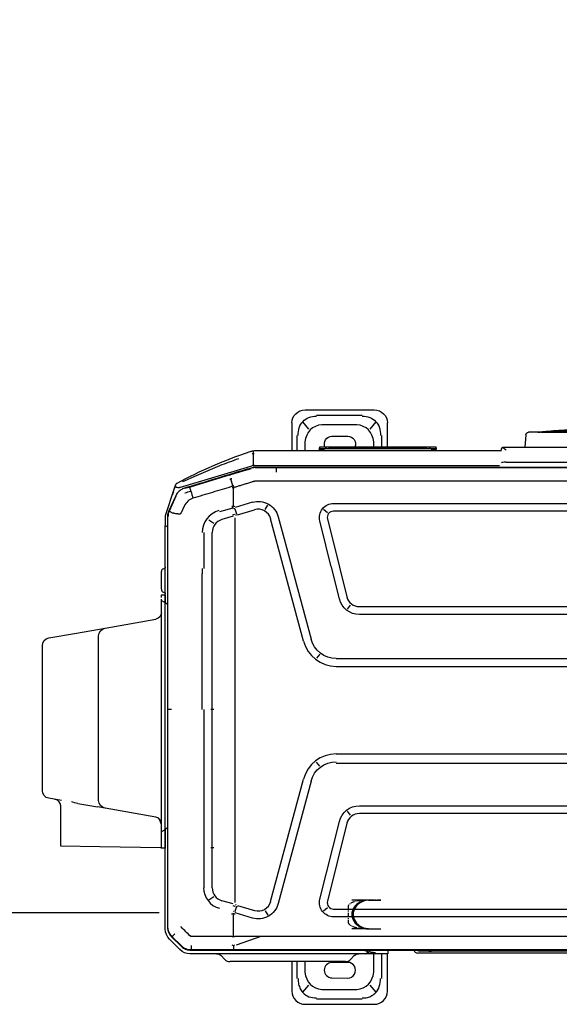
# Model space of a CAD drawing. Header units: millimetres. Extents: x 922208 to 1069538, y -182208 to -99877.
# Tile 168 of 256: x 985261 to 985674, y -160345 to -159592. Entities that reach past the tile are written whole.
import ezdxf

# ---------------------------------------------------------------- set-up
doc = ezdxf.new("R2010")
doc.units = ezdxf.units.MM
doc.header["$MEASUREMENT"] = 0
doc.linetypes.add('CENTER', pattern=[0.508, 0.3175, -0.0635, 0.0635, -0.0635])
doc.layers.add('IS_KLIM_FREON', color=6, linetype='GAS_LINE', lineweight=35)
doc.layers.add('IS_KLIM_urządzenia', color=3, linetype='Continuous')
doc.layers.add('Nowe_Adnotacja - Teksty_Nr_pióra__86', color=7, linetype='Continuous', lineweight=20, true_color=0x5555ff)
doc.styles.add('STYL_AUTOMATYCZNY_4', font='times.ttf')
doc.linetypes.add('GAS_LINE', pattern='A,12.7,-5.08,["GAS",Standard,S=2.54,R=0,X=-2.54,Y=-1.27],-6.35', length=24.13)

# ---------------------------------------------------------------- blocks, each defined once
blk = doc.blocks.new('G$CE471A013')
at = {"linetype": 'Continuous'}
for p, q in [((14.865, 41.216), (9.565, 41.216)), ((10.489, 40.816), (13.993, 40.816)), ((8.565, 40.216), (8.565, 37.347)), ((9.43, 40.295), (9.874, 39.746)), ((13.583, 40.077), (10.899, 40.077)), ((14.608, 39.746), (15.052, 40.295)), ((15.865, 37.947), (15.865, 40.216)), ((9.009, 37.347), (9.009, 39.241)), ((12.803, 39.198), (11.603, 39.206)), ((15.473, 39.241), (15.473, 37.947)), ((9.606, 38.769), (9.606, 37.347)), ((14.876, 37.947), (14.876, 38.769)), ((11.386, 37.783), (11.097, 37.494)), ((11.603, 38.006), (12.803, 38.013)), ((11.782, 37.947), (13.342, 37.947)), ((13.342, 37.947), (19.042, 37.947)), ((19.042, 37.947), (20.602, 37.947)), ((21.287, 37.494), (20.998, 37.783)), ((23.598, 37.069), (-66.48, 37.069)), ((-63.256, 37.301), (6.245, 37.301)), ((-62.823, 37.151), (6.095, 37.151)), ((20.329, 37.029), (-21.491, 37.029)), ((8.525, 37.347), (9.465, 37.347)), ((8.525, 37.243), (8.525, 37.347)), ((8.525, 37.069), (8.525, 37.243)), ((9.465, 37.347), (10.165, 37.347)), ((9.965, 37.069), (9.965, 37.147)), ((10.165, 37.347), (10.236, 37.347)), ((10.236, 37.347), (23.677, 37.347)), ((23.553, 37.034), (20.329, 37.029)), ((23.592, 37.035), (23.552, 37.034)), ((24.011, 36.986), (23.999, 36.958)), ((24.441, 37.031), (25.239, 36.233)), ((18.258, 36.025), (20.129, 36.699)), ((25.023, 36.045), (24.349, 36.718)), ((25.071, 36.043), (24.361, 36.753)), ((9.915, 35.441), (9.065, 35.441)), ((9.915, 35.441), (9.065, 35.441)), ((9.915, 35.441), (9.065, 35.441)), ((10.015, 35.441), (9.165, 35.441)), ((10.015, 35.441), (9.165, 35.441)), ((10.015, 35.441), (9.165, 35.441)), ((10.015, 35.441), (9.165, 35.441)), ((10.015, 35.441), (9.165, 35.441)), ((10.015, 35.441), (9.165, 35.441)), ((10.015, 35.441), (9.165, 35.441)), ((10.015, 35.441), (9.165, 35.441)), ((10.015, 35.441), (9.165, 35.441)), ((10.015, 35.441), (9.165, 35.441)), ((10.015, 35.441), (9.165, 35.441)), ((10.015, 35.441), (9.165, 35.441)), ((10.015, 35.441), (9.165, 35.441)), ((10.015, 35.441), (9.165, 35.441)), ((10.015, 35.441), (9.165, 35.441)), ((10.015, 35.441), (9.165, 35.441)), ((10.015, 35.441), (9.165, 35.441)), ((10.015, 35.441), (9.165, 35.441)), ((10.015, 35.441), (9.165, 35.441)), ((10.015, 35.441), (9.165, 35.441)), ((10.015, 35.441), (9.165, 35.441)), ((10.015, 35.441), (11.285, 35.441)), ((10.015, 35.441), (11.285, 35.441)), ((10.015, 35.441), (11.285, 35.441)), ((10.015, 35.441), (11.285, 35.441)), ((10.015, 35.441), (11.285, 35.441)), ((10.015, 35.441), (11.285, 35.441)), ((10.015, 35.441), (11.285, 35.441)), ((10.015, 35.441), (11.285, 35.441)), ((10.015, 35.441), (11.285, 35.441)), ((10.015, 35.441), (11.285, 35.441)), ((20.348, 36.02), (20.348, 34.339)), ((25.023, 36.045), (25.043, 36.025)), ((25.304, 35.693), (25.278, 35.682)), ((25.555, 35.469), (25.555, 27.827)), ((25.355, 35.268), (25.355, 18.659)), ((25.387, 3.917), (25.387, 35.28)), ((-55.564, 34.525), (12.681, 34.525)), ((12.681, 33.925), (-55.564, 33.925)), ((13.463, 34.056), (13.147, 33.809)), ((17.908, 34.052), (17.713, 34.401)), ((20.03, 33.65), (18.72, 34.039)), ((18.891, 34.614), (20.219, 34.22)), ((20.116, 33.739), (20.246, 34.12)), ((20.343, 34.089), (20.3, 34.102)), ((9.915, 33.241), (9.065, 33.241)), ((9.915, 33.241), (9.065, 33.241)), ((9.915, 33.241), (9.065, 33.241)), ((10.015, 33.241), (9.165, 33.241)), ((10.015, 33.241), (9.165, 33.241)), ((10.015, 33.241), (9.165, 33.241)), ((10.015, 33.241), (9.165, 33.241)), ((10.015, 33.241), (9.165, 33.241)), ((10.015, 33.241), (9.165, 33.241)), ((10.015, 33.241), (9.165, 33.241)), ((10.015, 33.241), (9.165, 33.241)), ((10.015, 33.241), (9.165, 33.241)), ((10.015, 33.241), (9.165, 33.241)), ((10.015, 33.241), (9.165, 33.241)), ((10.015, 33.241), (9.165, 33.241)), ((10.015, 33.241), (9.165, 33.241)), ((10.015, 33.241), (9.165, 33.241)), ((10.015, 33.241), (9.165, 33.241)), ((10.015, 33.241), (9.165, 33.241)), ((10.015, 33.241), (9.165, 33.241)), ((10.015, 33.241), (9.165, 33.241)), ((10.015, 33.241), (9.165, 33.241)), ((10.015, 33.241), (9.165, 33.241)), ((10.015, 33.241), (9.165, 33.241)), ((10.015, 33.241), (11.285, 33.241)), ((10.015, 33.241), (11.285, 33.241)), ((10.015, 33.241), (11.285, 33.241)), ((10.015, 33.241), (11.285, 33.241)), ((10.015, 33.241), (11.285, 33.241)), ((10.015, 33.241), (11.285, 33.241)), ((10.015, 33.241), (11.285, 33.241)), ((10.015, 33.241), (11.285, 33.241)), ((10.015, 33.241), (11.285, 33.241)), ((10.015, 33.241), (11.285, 33.241)), ((11.659, 27.368), (13.147, 33.329)), ((13.729, 33.184), (12.241, 27.223)), ((14.405, 24.142), (16.915, 33.508)), ((17.495, 33.353), (14.985, 23.986)), ((20.13, 33.616), (20.19, 33.593)), ((20.228, 29.549), (20.228, 33.418)), ((20.36, 33.54), (21.229, 33.292)), ((21.835, 32.988), (22.215, 33.248)), ((21.97, 32.296), (21.97, 29.549)), ((22.62, 29.549), (22.62, 32.296)), ((20.228, 7.87), (20.228, 29.549)), ((21.97, 29.549), (21.97, 29.212)), ((22.62, 29.212), (22.62, 29.549)), ((22.067, 29.212), (21.834, 29.212)), ((21.97, 29.212), (21.97, 18.659)), ((22.62, 18.659), (22.62, 29.212)), ((25.556, 29.072), (25.555, 29.072)), ((25.556, 29.262), (25.856, 29.257)), ((25.556, 28.762), (25.556, 29.262)), ((25.556, 27.945), (25.556, 28.762)), ((25.856, 29.257), (25.856, 28.757)), ((25.856, 29.257), (25.906, 29.256)), ((25.856, 28.757), (25.856, 28.17)), ((25.906, 29.256), (30.556, 29.175)), ((30.556, 29.175), (33.556, 29.122)), ((33.556, 29.122), (33.556, 26.034)), ((25.556, 28.572), (25.555, 28.572)), ((25.556, 27.82), (25.556, 27.945)), ((25.679, 27.912), (25.556, 27.82)), ((25.679, 27.912), (25.837, 28.03)), ((25.856, 28.17), (25.856, 28.098)), ((25.856, 28.098), (25.856, 10.282)), ((25.556, 27.82), (25.387, 27.693)), ((25.555, 27.827), (25.555, 27.819)), ((25.556, 27.82), (25.556, 10.508)), ((25.556, 27.82), (25.556, 10.508)), ((-53.591, 26.625), (10.708, 26.625)), ((11.38, 26.745), (11.627, 26.429)), ((26.27, 26.899), (30.161, 26.213)), ((10.708, 26.025), (-53.591, 26.025)), ((30.161, 26.213), (30.736, 26.112)), ((30.656, 25.622), (30.656, 24.244)), ((31.478, 25.981), (30.736, 26.112)), ((32.255, 25.844), (31.478, 25.981)), ((33.484, 25.627), (34.461, 25.455)), ((34.956, 24.864), (34.956, 13.78)), ((30.656, 24.244), (30.656, 14.401)), ((-21.491, 22.784), (12.474, 22.784)), ((13.745, 23.003), (13.989, 22.685)), ((12.474, 22.059), (-21.491, 22.059)), ((21.834, 18.659), (22.067, 18.659)), ((21.97, 18.659), (21.97, 7.87)), ((22.728, 18.659), (22.728, 8.288)), ((25.355, 18.659), (25.355, 6.47)), ((12.474, 15.359), (-21.391, 15.359)), ((12.474, 14.759), (-21.391, 14.759)), ((13.745, 14.416), (13.989, 14.734)), ((30.656, 14.401), (30.656, 13.022)), ((16.915, 3.911), (14.405, 13.277)), ((14.985, 13.432), (17.495, 4.066)), ((32.35, 12.817), (30.161, 12.431)), ((34.461, 13.189), (32.35, 12.817)), ((30.161, 12.431), (26.27, 11.745)), ((-53.591, 11.393), (10.708, 11.393)), ((10.708, 10.793), (-53.591, 10.793)), ((11.627, 10.989), (11.38, 10.674)), ((25.387, 10.625), (25.556, 10.508)), ((13.147, 4.09), (11.659, 10.051)), ((12.241, 10.196), (13.729, 4.235)), ((25.555, 10.509), (25.555, 4.596)), ((25.556, 10.508), (25.679, 10.424)), ((25.556, 10.387), (25.556, 10.508)), ((25.556, 10.383), (25.556, 10.387)), ((25.556, 9.883), (25.556, 10.383)), ((25.856, 9.888), (25.556, 9.883)), ((25.856, 9.883), (25.556, 9.883)), ((25.846, 10.309), (25.679, 10.424)), ((25.856, 10.102), (25.856, 9.888)), ((25.856, 9.883), (25.856, 9.888)), ((25.698, 9.683), (25.624, 9.707)), ((25.855, 9.464), (25.855, 9.172)), ((25.855, 9.172), (25.855, 8.401)), ((22.728, 7.87), (22.728, 8.288)), ((25.855, 8.401), (25.855, 8.109)), ((20.228, 4.001), (20.228, 7.87)), ((21.97, 7.87), (21.97, 5.123)), ((22.62, 5.123), (22.62, 7.87)), ((25.698, 7.891), (25.624, 7.866)), ((25.355, 6.47), (25.355, 3.923)), ((25.55, 4.542), (25.55, 3.93)), ((20.03, 3.769), (18.72, 3.38)), ((20.13, 3.803), (20.19, 3.826)), ((20.36, 3.878), (21.229, 4.126)), ((21.835, 4.431), (22.214, 4.171)), ((25.532, 3.817), (24.851, 1.739)), ((-55.564, 3.493), (12.681, 3.493)), ((13.147, 3.61), (13.463, 3.363)), ((17.908, 3.367), (17.713, 3.017)), ((18.891, 2.805), (20.219, 3.199)), ((20.246, 3.3), (20.116, 3.679)), ((20.338, 3.328), (20.411, 3.185)), ((20.348, 3.08), (20.348, 1.667)), ((20.392, 3.256), (21.42, 3.55)), ((24.108, 3.095), (24.351, 3.626)), ((24.74, 2.343), (25.258, 3.476)), ((24.762, 2.317), (25.289, 3.467)), ((25.335, 3.692), (25.362, 3.686)), ((12.681, 2.893), (-55.564, 2.893)), ((24.462, 1.683), (18.999, 0.047)), ((20.39, 1.544), (20.541, 1.025)), ((20.669, 0.74), (23.657, 1.639)), ((24.471, 1.978), (24.491, 1.954)), ((24.85, 1.738), (24.754, 1.444)), ((-61.567, 0.144), (18.685, 0.144)), ((-21.391, 0.184), (17.062, 0.184)), ((18.843, 0), (0, 0)), ((17.062, 0.179), (17.062, 0.514)), ((17.062, 0.184), (18.461, 0.184)), ((18.461, 0.184), (18.678, 0.184)), ((18.843, 0.155), (18.835, 0.19)), ((19.18, 0.289), (18.987, 0.23)), ((19.18, 0.289), (20.57, 0.711)), ((-0.517, -0.263), (-62.643, -0.263)), ((18.843, -0.06), (18.765, -0.06)), ((18.837, -0.941), (18.842, -0.037)), ((-0.367, -1.413), (-63.178, -1.413)), ((-2.02, -2.359), (-1.953, -1.413)), ((-0.357, -1.413), (-0.367, -1.413)), ((-0.15, -1.15), (-0.16, -1.15)), ((18.593, -1.15), (-0.15, -1.15)), ((4.824, -1.15), (4.822, -1.265)), ((4.822, -1.36), (4.822, -1.265)), ((5.221, -1.421), (13.371, -1.421)), ((5.221, -1.421), (5.221, -1.421)), ((13.37, -1.304), (5.222, -1.304)), ((5.321, -1.322), (5.321, -1.401)), ((5.323, -1.353), (5.324, -1.322)), ((5.523, -1.319), (13.069, -1.319)), ((5.523, -1.319), (5.523, -1.319)), ((5.523, -1.407), (13.07, -1.407)), ((8.565, -1.42), (8.565, -3.264)), ((9.009, -2.29), (9.009, -1.421)), ((9.606, -1.421), (9.606, -1.817)), ((13.268, -1.322), (13.269, -1.353)), ((13.268, -1.322), (13.269, -1.354)), ((13.271, -1.401), (13.271, -1.322)), ((13.371, -1.421), (13.371, -1.421)), ((13.768, -1.15), (13.77, -1.265)), ((13.77, -1.265), (13.77, -1.36)), ((14.876, -1.817), (14.876, -1.15)), ((15.473, -1.149), (15.473, -2.29)), ((15.865, -3.264), (15.865, -1.15)), ((12.803, -2.247), (11.603, -2.254)), ((-7.032, -2.545), (-2.219, -2.545)), ((9.875, -2.794), (9.43, -3.344)), ((15.052, -3.344), (14.608, -2.794)), ((10.899, -3.126), (13.583, -3.126)), ((14.865, -4.264), (9.565, -4.264)), ((13.993, -3.865), (10.489, -3.865))]:
    blk.add_line(p, q, dxfattribs=at)
at = {"linetype": 'CENTER'}
for p, q in [((10.065, 35.429), (9.065, 35.429)), ((11.565, 33.729), (11.565, 34.94)), ((9.065, 33.241), (10.065, 33.241))]:
    blk.add_line(p, q, dxfattribs=at)
at = {"linetype": 'Continuous'}
for centre, radius, start, end in [((9.565, 40.216), 1, 90, 180), ((14.865, 40.216), 1, 0, 90), ((11.599, 38.606), 0.6, 89.63839, 270.36161), ((12.799, 38.606), 0.592, 270.36161, 89.63839), ((11.782, 37.387), 0.56, 90, 135), ((20.602, 37.387), 0.56, 45, 90), ((6.245, 37.001), 0.3, 13.21487, 90), ((12.681, 33.445), 0.48, 345.98334, 90), ((18.441, 33.099), 0.98, 73.47049, 165), ((10.708, 27.605), 0.98, 270, 345.9834), ((25.325, 27.827), 0.23, 358.01433, 0), ((26.356, 27.392), 0.5, 180, 260), ((34.056, 26.034), 0.5, 180, 260), ((12.474, 24.659), 2.6, 269.99999, 345), ((12.474, 12.759), 2.6, 15, 89.99999), ((10.708, 9.813), 0.98, 14.0166, 90), ((25.625, 9.464), 0.23, 0, 71.56505), ((25.625, 8.109), 0.23, 288.43495, 0), ((25.395, 4.596), 0.16, 343.94769, 0), ((12.681, 3.973), 0.48, 270, 14.01666), ((18.441, 4.319), 0.98, 195, 286.52953), ((24.567, 1.515), 0.2, 298.06069, 341.84921)]:
    blk.add_arc(centre, radius, start, end, dxfattribs=at)
at = {"linetype": 'Continuous', "extrusion": (0, 0, -1)}
for centre, radius, start, end in [((-6.095, 36.851), 0.3, 90, 133.23138), ((-10.165, 37.147), 0.2, 0, 90), ((-10.743, 37.847), 0.5, 225, 270), ((-21.641, 37.847), 0.5, 270, 315), ((-23.677, 36.267), 1.08, 90, 135), ((-24.475, 35.469), 1.08, 135, 180), ((-18.441, 33.099), 1.58, 15, 106.52941), ((-12.681, 33.445), 1.08, 90, 194.01665), ((-10.708, 27.605), 1.58, 194.01661, 270), ((-30.056, 25.622), 0.6, 100, 180), ((-34.356, 24.864), 0.6, 100, 180), ((-12.474, 24.659), 2, 195, 270.00001), ((-12.474, 12.759), 2, 90.00001, 165), ((-34.356, 13.78), 0.6, 180, 260), ((-30.056, 13.022), 0.6, 180, 260), ((-10.708, 9.813), 1.58, 90, 165.98339), ((-26.356, 11.253), 0.5, 0, 80), ((-25.655, 9.802), 0.1, 288.43495, 0), ((-25.655, 7.771), 0.1, 0, 71.56505), ((-12.681, 3.973), 1.08, 165.98335, 270), ((-18.441, 4.319), 1.58, 253.47059, 345), ((-25.19, 3.93), 0.36, 180, 198.15079), ((0.357, -1.213), 0.2, 180, 270), ((-11.599, -1.654), 0.6, 269.63839, 22.88407), ((-12.799, -1.654), 0.592, 156.80609, 269.63839), ((2.219, -2.345), 0.2, 184, 270), ((-9.565, -3.264), 1, 270, 0), ((-14.865, -3.264), 1, 180, 270)]:
    blk.add_arc(centre, radius, start, end, dxfattribs=at)
at = {"linetype": 'Continuous'}
for centre, major_axis, ratio, start_param, end_param in [((11.394, 38.207), (1.268, -1.569), 0.803018, 2.633487, 3.831894), ((13.089, 38.207), (-1.268, -1.569), 0.803018, 2.451291, 3.649699), ((5.198, 36.701), (1.086, 0), 0.414214, 1.392879, 1.570794), ((10.236, 37.147), (0, -0.2), 0.815365, 3.141593, 4.712389), ((9.915, 34.341), (-1.27, 0), 0.866025, 1.570796, 4.712389), ((9.915, 34.341), (-1.27, 0), 0.866025, 1.570796, 4.712389), ((9.915, 34.341), (-1.27, 0), 0.866025, 1.570796, 4.712389), ((10.015, 34.341), (1.27, 0), 0.866025, 4.712389, 7.853982), ((19.79, 32.783), (1.919, -0.564), 0.705879, 1.540462, 1.56897), ((20.143, 33.944), (1.913, -0.585), 0.178321, 1.484854, 1.57228), ((20.924, 32.296), (1.046, 0), 0.995519, 6.283185, 7.558937), ((20.981, 32.296), (1.64, 0), 0.995519, 6.283185, 7.582721), ((25.956, 27.392), (0.1, 0), 0.10051, 3.141593, 4.177762), ((26.356, 27.392), (0.087, 0.492), 0.898854, 1.745329, 3.141593), ((20.924, 5.123), (1.046, 0), 0.995519, 5.007433, 6.283185), ((20.964, 5.123), (1.764, 0), 0.995519, 4.991611, 6.283185), ((20.143, 3.474), (1.913, 0.585), 0.178321, 4.710906, 4.798331), ((19.789, 4.638), (1.893, 0.646), 0.706819, 4.712403, 4.740904), ((-0.517, -0.199), (0.36, 0), 0.176327, 4.712389, 6.279863), ((-0.517, -1.053), (-0.355, 0.355), 0.176327, 1.745329, 2.532861), ((5.222, -1.266), (-0.4, 0.001), 0.029834, 4.712454, 6.28325), ((5.221, -1.41), (0.4, 0), 0.029837, 2.648555, 2.751427), ((5.222, -1.316), (0.35, 0), 0.029833, 1.570796, 3.141593), ((5.221, -1.41), (0.349, 0), 0.029837, 3.880383, 4.712389), ((5.523, -1.326), (0.25, 0), 0.029816, 1.570796, 3.141593), ((5.273, -1.276), (-0.05, 0), 0.999555, 1.570796, 1.896281), ((5.521, -1.401), (0.2, 0), 0.0299, 3.129347, 4.723791), ((13.069, -1.326), (0.25, 0), 0.029816, 0.323316, 1.570796), ((13.071, -1.401), (-0.2, 0), 0.0299, 1.564853, 3.144938), ((13.37, -1.266), (0.4, 0.001), 0.029834, 6.28312, 7.853917), ((13.37, -1.316), (0.35, 0), 0.029833, 0, 1.570796), ((13.371, -1.41), (0.349, 0), 0.029837, 4.712389, 5.911815), ((11.394, -1.255), (1.268, 1.569), 0.803018, 2.451291, 3.649699), ((13.089, -1.255), (-1.268, 1.569), 0.803018, 2.633487, 3.831894)]:
    blk.add_ellipse(centre, major_axis=major_axis, ratio=ratio, start_param=start_param, end_param=end_param, dxfattribs=at)
at = {"linetype": 'CENTER'}
for centre, start_param, end_param in [((10.065, 34.94), 3.141593, 4.712389), ((10.065, 33.729), 1.570796, 3.141593)]:
    blk.add_ellipse(centre, major_axis=(-1.5, 0), ratio=0.325568, start_param=start_param, end_param=end_param, dxfattribs=at)
at = {"linetype": 'Continuous'}
for points, knots in [([(10.489, 40.73), (10.421, 40.73), (10.287, 40.729), (10.093, 40.695), (9.911, 40.639), (9.744, 40.558), (9.592, 40.456), (9.369, 40.251), (9.126, 39.848), (9.103, 39.452), (9.09, 39.241)], [0, 0, 0, 0, 0.088396, 0.173346, 0.25543, 0.335293, 0.413632, 0.491185, 0.72797, 1, 1, 1, 1]), ([(15.392, 39.241), (15.392, 39.315), (15.392, 39.459), (15.36, 39.667), (15.306, 39.861), (15.23, 40.037), (15.136, 40.195), (14.947, 40.428), (14.571, 40.688), (14.191, 40.716), (13.993, 40.73)], [0, 0, 0, 0, 0.095854, 0.186885, 0.2735, 0.35617, 0.435439, 0.51192, 0.746033, 1, 1, 1, 1]), ([(9.956, 37.165), (9.955, 37.166), (9.949, 37.173), (9.927, 37.185), (9.884, 37.201), (9.802, 37.22), (9.667, 37.238), (9.53, 37.242), (9.465, 37.243)], [0, 0, 0, 0, 0.033531, 0.165604, 0.326819, 0.467732, 0.750376, 1, 1, 1, 1]), ([(10.349, 37.07), (10.347, 37.071), (10.325, 37.08), (10.26, 37.106), (10.162, 37.138), (10.101, 37.144), (10.072, 37.147)], [0, 0, 0, 0, 0.023051, 0.207675, 0.629287, 1, 1, 1, 1]), ([(20.346, 36.744), (20.345, 36.769), (20.344, 36.822), (20.341, 36.893), (20.338, 36.964), (20.333, 37.013), (20.329, 37.032), (20.327, 37.034), (20.326, 37.034)], [0, 0, 0, 0, 0.153633, 0.320832, 0.49911, 0.748722, 0.930274, 1, 1, 1, 1]), ([(24.322, 36.744), (24.226, 36.833), (24.115, 36.904), (23.867, 37.006), (23.73, 37.033), (23.593, 37.034)], [0, 0, 0, 0, 0.487241, 0.487241, 1, 1, 1, 1]), ([(24.361, 36.753), (24.32, 36.791), (24.236, 36.868), (24.09, 36.956), (23.933, 37.021), (23.767, 37.062), (23.654, 37.067), (23.598, 37.069)], [0, 0, 0, 0, 0.200032, 0.400047, 0.600045, 0.800029, 1, 1, 1, 1]), ([(20.442, 36.025), (20.408, 36.022), (20.346, 36.017), (20.283, 36.023), (20.255, 36.025)], [0, 0, 0, 0, 0.543839, 1, 1, 1, 1]), ([(25.387, 35.28), (25.385, 35.336), (25.38, 35.449), (25.338, 35.615), (25.273, 35.772), (25.186, 35.918), (25.109, 36.002), (25.071, 36.043)], [0, 0, 0, 0, 0.199971, 0.399955, 0.599953, 0.799968, 1, 1, 1, 1]), ([(20.26, 34.328), (20.261, 34.329), (20.261, 34.329), (20.261, 34.33), (20.261, 34.331), (20.26, 34.332), (20.26, 34.333), (20.258, 34.336), (20.256, 34.337), (20.254, 34.339)], [0, 0, 0, 0, 0.093535, 0.093535, 0.207433, 0.207433, 0.397418, 0.397418, 1, 1, 1, 1]), ([(25.856, 28.098), (25.856, 28.084), (25.856, 28.07), (25.851, 28.049), (25.848, 28.041), (25.841, 28.033), (25.839, 28.031), (25.837, 28.03)], [0, 0, 0, 0, 0.458778, 0.458778, 0.863378, 0.863378, 1, 1, 1, 1]), ([(25.846, 10.309), (25.851, 10.305), (25.855, 10.299), (25.856, 10.288), (25.856, 10.285), (25.856, 10.282)], [0, 0, 0, 0, 0.756623, 0.756623, 1, 1, 1, 1]), ([(25.856, 10.282), (25.856, 10.272), (25.856, 10.259), (25.856, 10.235), (25.856, 10.225), (25.856, 10.215)], [0, 0, 0, 0, 0.612645, 0.612645, 1, 1, 1, 1]), ([(25.389, 4.689), (25.396, 4.685), (25.417, 4.673), (25.472, 4.642), (25.539, 4.605), (25.55, 4.599), (25.555, 4.596)], [0, 0, 0, 0, 0.071285, 0.22784, 0.631675, 1, 1, 1, 1]), ([(25.257, 3.478), (25.32, 3.616), (25.355, 3.769), (25.355, 3.922), (25.355, 3.923), (25.355, 3.923)], [0, 0, 0, 0, 0.999505, 0.999505, 1, 1, 1, 1]), ([(25.289, 3.467), (25.309, 3.514), (25.348, 3.61), (25.381, 3.762), (25.385, 3.865), (25.387, 3.917)], [0, 0, 0, 0, 0.333339, 0.666672, 1, 1, 1, 1]), ([(20.26, 3.09), (20.261, 3.09), (20.261, 3.09), (20.261, 3.089), (20.261, 3.088), (20.26, 3.087), (20.26, 3.086), (20.258, 3.083), (20.256, 3.081), (20.254, 3.08)], [0, 0, 0, 0, 0.093535, 0.093535, 0.207433, 0.207433, 0.397418, 0.397418, 1, 1, 1, 1]), ([(24.351, 3.626), (24.358, 3.639), (24.371, 3.665), (24.403, 3.697), (24.445, 3.71), (24.502, 3.713), (24.559, 3.708), (24.616, 3.7), (24.7, 3.687), (24.796, 3.67), (24.905, 3.649), (24.959, 3.639), (24.986, 3.634)], [0, 0, 0, 0, 0.063445, 0.125642, 0.187788, 0.250693, 0.375623, 0.438172, 0.500645, 0.750303, 0.875197, 1, 1, 1, 1]), ([(24.999, 3.629), (25.029, 3.613), (25.086, 3.584), (25.153, 3.545), (25.201, 3.516), (25.232, 3.496), (25.249, 3.484), (25.257, 3.477), (25.261, 3.474), (25.262, 3.474), (25.262, 3.474)], [0, 0, 0, 0, 0.196304, 0.378613, 0.540984, 0.680096, 0.794866, 0.885682, 0.95364, 1, 1, 1, 1]), ([(20.489, 1.611), (20.971, 1.756), (21.453, 1.901), (22.437, 2.197), (22.938, 2.349), (23.44, 2.5)], [0, 0, 0, 0, 0.489998, 0.489998, 1, 1, 1, 1]), ([(24.093, 1.733), (24.14, 1.75), (24.235, 1.782), (24.368, 1.857), (24.492, 1.949), (24.601, 2.059), (24.693, 2.182), (24.739, 2.272), (24.762, 2.317)], [0, 0, 0, 0, 0.163038, 0.329712, 0.498444, 0.667536, 0.835268, 1, 1, 1, 1]), ([(18.828, 1.231), (18.924, 1.26), (19.117, 1.319), (19.406, 1.406), (19.695, 1.494), (19.887, 1.552), (20.022, 1.593), (20.061, 1.605), (20.151, 1.632), (20.202, 1.648), (20.254, 1.663)], [0, 0, 0, 0, 0.202609, 0.405217, 0.607826, 0.810435, 0.810435, 0.891478, 0.891478, 1, 1, 1, 1]), ([(18.998, 0.19), (19.049, 0.206), (19.1, 0.221), (19.355, 0.299), (19.56, 0.361), (20.58, 0.67), (21.397, 0.918), (22.84, 1.355), (23.466, 1.544), (24.093, 1.733)], [0, 0, 0, 0, 0.030057, 0.030057, 0.150285, 0.150285, 0.631198, 0.631198, 1, 1, 1, 1]), ([(20.442, 1.671), (20.419, 1.669), (20.358, 1.667), (20.296, 1.665), (20.257, 1.664)], [0, 0, 0, 0, 0.371371, 1, 1, 1, 1]), ([(20.47, 1.601), (20.444, 1.582), (20.394, 1.545), (20.34, 1.513), (20.313, 1.497)], [0, 0, 0, 0, 0.499901, 1, 1, 1, 1]), ([(24.053, 2.088), (24.047, 2.086), (24.042, 2.084), (23.966, 2.059), (23.896, 2.037), (23.753, 1.999), (23.681, 1.982), (23.604, 1.967), (23.599, 1.966), (23.595, 1.965)], [0, 0, 0, 0, 0.036866, 0.036866, 0.504384, 0.504384, 0.969691, 0.969691, 1, 1, 1, 1]), ([(23.595, 1.965), (23.608, 1.918), (23.619, 1.872), (23.638, 1.791), (23.646, 1.754), (23.656, 1.694), (23.658, 1.671), (23.658, 1.644), (23.657, 1.637), (23.654, 1.633), (23.653, 1.633), (23.653, 1.633)], [0, 0, 0, 0, 0.2609, 0.2609, 0.5218, 0.5218, 0.782701, 0.782701, 0.970671, 0.970671, 1, 1, 1, 1]), ([(24.462, 1.683), (24.479, 1.687), (24.495, 1.691), (24.599, 1.707), (24.683, 1.685), (24.769, 1.594), (24.775, 1.536), (24.76, 1.465), (24.757, 1.455), (24.754, 1.444)], [0, 0, 0, 0, 0.082224, 0.082224, 0.505542, 0.505542, 0.92886, 0.92886, 1, 1, 1, 1]), ([(24.851, 1.739), (24.84, 1.706), (24.829, 1.674), (24.805, 1.598), (24.79, 1.555), (24.77, 1.492), (24.763, 1.472), (24.757, 1.453)], [0, 0, 0, 0, 0.339989, 0.339989, 0.792222, 0.792222, 1, 1, 1, 1]), ([(24.936, 1.998), (24.972, 2.109), (25.001, 2.197), (25.016, 2.245), (25.018, 2.249), (25.017, 2.245)], [0, 0, 0, 0, 0.718874, 0.718874, 1, 1, 1, 1]), ([(24.652, 1.333), (23.757, 0.857), (22.843, 0.417), (20.981, -0.385), (20.032, -0.748), (19.071, -1.072)], [0, 0, 0, 0, 0.5, 0.5, 1, 1, 1, 1]), ([(19.959, -0.521), (20.442, -0.347), (20.922, -0.165), (22.359, 0.408), (23.304, 0.825), (24.247, 1.248), (24.247, 1.248), (24.247, 1.248)], [0, 0, 0, 0, 0.332003, 0.332003, 0.999956, 0.999956, 1, 1, 1, 1]), ([(20.477, 1.017), (20.483, 1.016), (20.495, 1.015), (20.518, 1.019), (20.546, 1.026), (20.579, 1.037), (20.599, 1.05), (20.608, 1.056)], [0, 0, 0, 0, 0.124243, 0.250099, 0.500246, 0.750314, 1, 1, 1, 1]), ([(24.661, 1.338), (24.661, 1.338), (24.659, 1.338), (24.654, 1.335), (24.653, 1.334), (24.652, 1.333)], [0, 0, 0, 0, 0.812779, 0.812779, 1, 1, 1, 1]), ([(18.685, 0.144), (18.738, 0.146), (18.844, 0.15), (18.947, 0.177), (18.998, 0.19)], [0, 0, 0, 0, 0.501074, 1, 1, 1, 1]), ([(18.999, 0.047), (18.96, 0.034), (18.923, 0.018), (18.872, -0.014), (18.856, -0.025), (18.844, -0.047), (18.843, -0.053), (18.843, -0.06)], [0, 0, 0, 0, 0.616187, 0.616187, 0.899223, 0.899223, 1, 1, 1, 1]), ([(4.822, -1.36), (4.822, -1.367), (4.824, -1.378), (4.832, -1.392), (4.842, -1.401), (4.85, -1.406), (4.857, -1.409), (4.865, -1.411), (4.88, -1.413), (4.904, -1.415), (4.947, -1.417), (4.966, -1.417)], [0, 0, 0, 0, 0.065305, 0.116297, 0.160097, 0.198956, 0.23575, 0.282457, 0.373365, 0.758577, 1, 1, 1, 1]), ([(13.302, -1.324), (13.302, -1.324), (13.306, -1.324), (13.308, -1.324), (13.307, -1.324)], [0, 0, 0, 0, 0.175946, 1, 1, 1, 1]), ([(13.696, -1.414), (13.705, -1.415), (13.72, -1.413), (13.736, -1.409), (13.748, -1.403), (13.759, -1.393), (13.768, -1.378), (13.77, -1.367), (13.77, -1.36)], [0, 0, 0, 0, 0.498479, 0.626522, 0.703686, 0.792587, 0.893399, 1, 1, 1, 1]), ([(18.843, -1.129), (18.769, -1.142), (18.694, -1.148), (18.612, -1.15), (18.605, -1.15), (18.597, -1.15), (18.596, -1.15), (18.594, -1.15), (18.594, -1.15), (18.593, -1.15)], [0, 0, 0, 0, 0.895051, 0.895051, 0.981123, 0.981123, 0.990548, 0.990548, 1, 1, 1, 1]), ([(18.814, -0.941), (18.795, -0.932), (18.775, -0.923), (18.755, -0.914), (18.755, -0.913), (18.754, -0.913)], [0, 0, 0, 0, 0.963467, 0.963467, 1, 1, 1, 1]), ([(18.814, -0.941), (18.817, -0.942), (18.821, -0.943), (18.827, -0.943), (18.831, -0.943), (18.839, -0.941), (18.843, -0.939), (18.849, -0.935), (18.851, -0.934), (18.853, -0.932)], [0, 0, 0, 0, 0.246944, 0.246944, 0.491708, 0.491708, 0.827112, 0.827112, 1, 1, 1, 1]), ([(18.836, -1.092), (18.835, -1.091), (18.835, -1.09), (18.834, -1.066), (18.832, -1.037), (18.831, -0.986), (18.831, -0.964), (18.833, -0.942)], [0, 0, 0, 0, 0.037359, 0.037359, 0.637819, 0.637819, 1, 1, 1, 1]), ([(19.071, -1.072), (19.07, -1.072), (19.069, -1.072), (19.062, -1.075), (19.056, -1.077), (19.016, -1.089), (18.982, -1.099), (18.913, -1.116), (18.878, -1.123), (18.843, -1.129)], [0, 0, 0, 0, 0.010318, 0.010318, 0.093061, 0.093061, 0.548137, 0.548137, 1, 1, 1, 1]), ([(18.92, -0.879), (18.92, -0.879), (18.919, -0.88), (18.897, -0.898), (18.875, -0.915), (18.853, -0.932)], [0, 0, 0, 0, 0.029461, 0.029461, 1, 1, 1, 1]), ([(-32.037, -3.058), (-27.137, -3.025), (-22.236, -2.966), (-12.557, -2.796), (-7.778, -2.688), (-3, -2.544)], [0, 0, 0, 0, 0.506209, 0.506209, 1, 1, 1, 1]), ([(-32.037, -3.111), (-27.136, -3.076), (-22.236, -3.01), (-12.557, -2.824), (-7.778, -2.704), (-3, -2.545)], [0, 0, 0, 0, 0.506209, 0.506209, 1, 1, 1, 1]), ([(-32.037, -3.261), (-27.136, -3.218), (-22.236, -3.138), (-12.541, -2.903), (-7.747, -2.75), (-2.955, -2.546)], [0, 0, 0, 0, 0.505409, 0.505409, 1, 1, 1, 1]), ([(-32.037, -2.947), (-29.204, -2.932), (-26.371, -2.91), (-20.706, -2.851), (-17.873, -2.816), (-12.207, -2.73), (-9.375, -2.68), (-5.408, -2.597), (-4.274, -2.572), (-3.139, -2.546)], [0, 0, 0, 0, 0.294057, 0.294057, 0.58814, 0.58814, 0.882227, 0.882227, 1, 1, 1, 1]), ([(-32.037, -2.713), (-29.215, -2.706), (-26.392, -2.696), (-22.159, -2.677), (-20.748, -2.67), (-16.514, -2.647), (-13.692, -2.629), (-8.513, -2.59), (-6.157, -2.569), (-3.8, -2.546)], [0, 0, 0, 0, 0.299848, 0.299848, 0.449777, 0.449777, 0.749636, 0.749636, 1, 1, 1, 1]), ([(-3.791, -2.546), (-6.037, -2.568), (-8.284, -2.587), (-11.862, -2.614), (-13.194, -2.623), (-17.191, -2.65), (-19.855, -2.664), (-25.184, -2.689), (-27.848, -2.699), (-31.021, -2.707), (-31.529, -2.709), (-32.037, -2.71)], [0, 0, 0, 0, 0.238571, 0.238571, 0.380065, 0.380065, 0.663055, 0.663055, 0.946044, 0.946044, 1, 1, 1, 1]), ([(-3.18, -2.547), (-5.72, -2.605), (-8.26, -2.657), (-13.555, -2.751), (-16.31, -2.792), (-21.82, -2.862), (-24.575, -2.891), (-28.899, -2.926), (-30.468, -2.936), (-32.037, -2.945)], [0, 0, 0, 0, 0.264103, 0.264103, 0.550513, 0.550513, 0.836923, 0.836923, 1, 1, 1, 1]), ([(-3.573, -2.547), (-6.607, -2.586), (-9.641, -2.62), (-14.365, -2.664), (-16.055, -2.679), (-21.125, -2.718), (-24.504, -2.739), (-29.268, -2.76), (-30.653, -2.765), (-32.037, -2.77)], [0, 0, 0, 0, 0.319801, 0.319801, 0.497905, 0.497905, 0.854114, 0.854114, 1, 1, 1, 1]), ([(-32.037, -3.39), (-27.135, -3.345), (-22.234, -3.252), (-12.541, -2.975), (-7.748, -2.793), (-2.959, -2.549)], [0, 0, 0, 0, 0.505465, 0.505465, 1, 1, 1, 1]), ([(-2.968, -2.549), (-7.755, -2.779), (-12.544, -2.951), (-22.235, -3.214), (-27.136, -3.303), (-32.037, -3.348)], [0, 0, 0, 0, 0.494375, 0.494375, 1, 1, 1, 1]), ([(-32.037, -3.463), (-27.135, -3.418), (-22.234, -3.319), (-12.539, -3.019), (-7.745, -2.82), (-2.955, -2.55)], [0, 0, 0, 0, 0.505401, 0.505401, 1, 1, 1, 1]), ([(-2.955, -2.55), (-7.745, -2.819), (-12.539, -3.018), (-22.234, -3.318), (-27.135, -3.416), (-32.037, -3.462)], [0, 0, 0, 0, 0.494599, 0.494599, 1, 1, 1, 1]), ([(-32.037, -3.306), (-27.136, -3.263), (-22.235, -3.177), (-12.563, -2.928), (-7.792, -2.766), (-3.023, -2.55)], [0, 0, 0, 0, 0.506586, 0.506586, 1, 1, 1, 1]), ([(-2.956, -2.551), (-7.745, -2.844), (-12.538, -3.059), (-22.233, -3.378), (-27.134, -3.481), (-32.037, -3.525)], [0, 0, 0, 0, 0.494599, 0.494599, 1, 1, 1, 1]), ([(-32.037, -3.496), (-27.135, -3.451), (-22.233, -3.35), (-12.538, -3.04), (-7.745, -2.832), (-2.956, -2.551)], [0, 0, 0, 0, 0.505401, 0.505401, 1, 1, 1, 1]), ([(-2.956, -2.551), (-7.745, -2.832), (-12.538, -3.039), (-22.233, -3.349), (-27.135, -3.45), (-32.037, -3.494)], [0, 0, 0, 0, 0.494599, 0.494599, 1, 1, 1, 1]), ([(-32.037, -3.213), (-27.136, -3.173), (-22.236, -3.097), (-12.586, -2.878), (-7.837, -2.737), (-3.09, -2.551)], [0, 0, 0, 0, 0.507767, 0.507767, 1, 1, 1, 1]), ([(-3.09, -2.551), (-7.837, -2.736), (-12.586, -2.877), (-22.236, -3.095), (-27.136, -3.17), (-32.037, -3.211)], [0, 0, 0, 0, 0.492233, 0.492233, 1, 1, 1, 1]), ([(-32.037, -3.553), (-27.134, -3.512), (-22.232, -3.407), (-12.537, -3.079), (-7.744, -2.856), (-2.956, -2.552)], [0, 0, 0, 0, 0.505401, 0.505401, 1, 1, 1, 1]), ([(-32.037, -3.526), (-27.134, -3.483), (-22.233, -3.38), (-12.538, -3.06), (-7.745, -2.845), (-2.956, -2.552)], [0, 0, 0, 0, 0.505401, 0.505401, 1, 1, 1, 1]), ([(-3.09, -2.552), (-7.837, -2.752), (-12.586, -2.903), (-22.235, -3.136), (-27.136, -3.216), (-32.037, -3.259)], [0, 0, 0, 0, 0.492233, 0.492233, 1, 1, 1, 1]), ([(-32.037, -3.6), (-27.134, -3.563), (-22.232, -3.457), (-12.536, -3.114), (-7.744, -2.879), (-2.956, -2.553)], [0, 0, 0, 0, 0.505401, 0.505401, 1, 1, 1, 1]), ([(-32.037, -3.578), (-27.134, -3.538), (-22.232, -3.433), (-12.537, -3.097), (-7.744, -2.868), (-2.956, -2.553)], [0, 0, 0, 0, 0.505401, 0.505401, 1, 1, 1, 1]), ([(-32.037, -3.619), (-27.134, -3.585), (-22.231, -3.48), (-12.536, -3.13), (-7.743, -2.889), (-2.956, -2.554)], [0, 0, 0, 0, 0.505401, 0.505401, 1, 1, 1, 1]), ([(-32.037, -3.349), (-27.136, -3.305), (-22.235, -3.215), (-12.58, -2.953), (-7.826, -2.782), (-3.074, -2.554)], [0, 0, 0, 0, 0.507485, 0.507485, 1, 1, 1, 1]), ([(-27.658, -3.652), (-23.484, -3.601), (-19.311, -3.485), (-11.533, -3.146), (-7.927, -2.937), (-4.325, -2.664)], [0, 0, 0, 0, 0.536112, 0.536112, 1, 1, 1, 1]), ([(-14.972, -3.306), (-14.541, -3.287), (-12.888, -3.21), (-8.993, -3.004), (-5.532, -2.766), (-3.295, -2.585)], [0, 0, 0, 0, 0.110637, 0.424462, 1, 1, 1, 1]), ([(-9.673, -2.62), (-8.285, -2.605), (-6.897, -2.589), (-4.826, -2.563), (-4.143, -2.554), (-3.459, -2.545)], [0, 0, 0, 0, 0.670073, 0.670073, 1, 1, 1, 1]), ([(10.489, -3.778), (10.082, -3.791), (9.715, -3.648), (9.211, -3.111), (9.077, -2.721), (9.09, -2.29)], [0, 0, 0, 0, 0.5, 0.5, 1, 1, 1, 1]), ([(15.392, -2.29), (15.406, -2.721), (15.272, -3.111), (14.768, -3.648), (14.4, -3.791), (13.993, -3.778)], [0, 0, 0, 0, 0.5, 0.5, 1, 1, 1, 1])]:
    blk.add_open_spline(points, degree=3, knots=knots, dxfattribs=at)
for points, degree in [([(11.11, 37.489), (10.935, 37.385)], 1), ([(20.256, 36.7), (20.286, 36.714), (20.316, 36.729), (20.346, 36.744)], 3), ([(20.346, 36.744), (20.376, 36.729), (20.407, 36.715), (20.437, 36.7)], 3), ([(24.322, 36.751), (24.331, 36.742), (24.34, 36.733), (24.349, 36.724)], 3), ([(-21.491, 36.025), (-7.576, 36.025), (6.339, 36.025), (20.254, 36.025)], 3), ([(20.254, 36.025), (20.254, 36.025), (20.255, 36.025), (20.255, 36.025)], 3), ([(20.443, 36.025), (20.443, 36.025), (20.443, 36.025), (20.442, 36.025)], 3), ([(20.443, 36.025), (21.49, 36.027), (22.537, 36.029), (23.583, 36.031)], 3), ([(23.583, 36.031), (23.594, 36.031), (23.615, 36.026), (23.632, 36.015), (23.64, 36.008)], 3), ([(23.64, 36.008), (23.869, 35.779), (24.099, 35.549), (24.328, 35.32)], 3), ([(25.043, 36.025), (25.241, 35.825), (25.354, 35.55), (25.355, 35.268)], 3), ([(24.328, 35.32), (24.336, 35.313), (24.347, 35.296), (24.351, 35.275), (24.351, 35.265)], 3), ([(20.191, 34.136), (20.191, 34.137), (20.191, 34.137), (20.192, 34.137)], 3), ([(20.442, 34.339), (20.442, 34.317), (20.439, 34.295), (20.433, 34.274)], 3), ([(20.17, 33.72), (20.134, 33.733), (20.098, 33.746), (20.062, 33.757)], 3), ([(20.383, 33.645), (20.332, 33.66), (20.281, 33.677), (20.231, 33.696)], 3), ([(25.549, 27.812), (25.549, 27.817), (25.549, 27.821), (25.548, 27.825)], 3), ([(32.255, 25.844), (32.432, 25.814), (32.592, 25.773), (32.737, 25.731)], 3), ([(20.383, 3.774), (20.332, 3.759), (20.281, 3.742), (20.231, 3.722)], 3), ([(20.17, 3.699), (20.134, 3.685), (20.098, 3.673), (20.062, 3.662)], 3), ([(20.191, 3.282), (20.191, 3.282), (20.191, 3.282), (20.192, 3.282)], 3), ([(20.442, 3.08), (20.442, 3.101), (20.439, 3.123), (20.433, 3.144)], 3), ([(23.44, 2.5), (23.726, 2.594), (23.982, 2.821), (24.108, 3.095)], 3), ([(24.986, 3.634), (24.991, 3.633), (24.995, 3.631), (24.999, 3.629)], 3), ([(25.261, 3.473), (25.262, 3.473), (25.262, 3.473), (25.262, 3.474)], 3), ([(23.595, 1.965), (23.546, 2.14), (23.494, 2.319), (23.44, 2.5)], 3), ([(20.254, 1.663), (20.255, 1.664), (20.256, 1.664), (20.257, 1.664)], 3), ([(20.401, 1.551), (20.376, 1.585), (20.36, 1.625), (20.352, 1.667)], 3), ([(20.47, 1.601), (20.475, 1.606), (20.482, 1.609), (20.489, 1.611)], 3), ([(23.595, 1.965), (23.595, 1.965)], 1), ([(23.653, 1.633), (23.793, 1.675), (23.933, 1.717), (24.072, 1.758)], 3), ([(-21.391, 1.188), (-8.082, 1.188), (5.228, 1.188), (18.538, 1.188)], 3), ([(20.457, 1.02), (20.464, 1.019), (20.471, 1.018), (20.477, 1.017)], 3), ([(20.608, 1.056), (20.613, 1.061), (20.618, 1.066), (20.623, 1.07)], 3), ([(20.666, 0.733), (20.634, 0.724), (20.603, 0.715), (20.572, 0.705)], 3), ([(-32.037, -2.832), (-22.479, -2.794), (-12.921, -2.706), (-3.364, -2.546)], 3), ([(-7.585, -2.858), (-6.064, -2.768), (-4.543, -2.669), (-3.024, -2.559)], 3), ([(-2.956, -2.552), (-3.001, -2.555), (-3.046, -2.558), (-3.091, -2.561)], 3), ([(-2.956, -2.553), (-3.001, -2.556), (-3.046, -2.559), (-3.091, -2.562)], 3), ([(-2.956, -2.553), (-3.001, -2.556), (-3.046, -2.559), (-3.091, -2.562)], 3), ([(-2.956, -2.554), (-3.001, -2.557), (-3.046, -2.56), (-3.091, -2.563)], 3), ([(-3.09, -2.557), (-3.045, -2.554), (-3, -2.552), (-2.955, -2.549)], 3), ([(-2.955, -2.549), (-3, -2.552), (-3.045, -2.554), (-3.09, -2.557)], 3), ([(-2.957, -2.549), (-3.001, -2.551), (-3.045, -2.553), (-3.089, -2.555)], 3), ([(-2.932, -2.554), (-2.977, -2.557), (-3.022, -2.56), (-3.067, -2.564)], 3), ([(-3.024, -2.56), (-3.024, -2.56), (-3.024, -2.56)], 2), ([(-3.023, -2.559), (-3.023, -2.559), (-3.023, -2.559)], 2), ([(-3.022, -2.55), (-3.022, -2.55), (-3.022, -2.55)], 2)]:
    blk.add_open_spline(points, degree=degree, dxfattribs=at)
for points, weights, degree in [([(23.587, 36.705), (23.579, 37.034), (23.547, 37.04)], [0.999995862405, 0.797858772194, 1], 2), ([(24.83, 35.818), (25.035, 36.033), (25.024, 36.051)], [0.999996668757, 0.819896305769, 1], 2), ([(25.071, 18.659), (25.355, 18.659), (25.36, 18.659)], [1, 0.828621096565, 1], 2), ([(18.538, 1.188), (18.636, 1.188), (18.734, 1.202), (18.828, 1.231)], [1, 0.992787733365, 0.992787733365, 1], 3)]:
    blk.add_rational_spline(points, weights, degree=degree, dxfattribs=at)

msp = doc.modelspace()

# ---------------------------------------------------------------- linework, layer by layer
at = {"layer": 'IS_KLIM_FREON', "lineweight": 25, "ltscale": 0.3}
msp.add_lwpolyline([(985367.81, -160275.19), (984432.5, -160275.19), (984432.5, -160875.19), (983439.11, -160875.19)], dxfattribs=at)

# ---------------------------------------------------------------- texts
at = {"layer": 'Nowe_Adnotacja - Teksty_Nr_pióra__86', "color": 173, "linetype": 'Continuous', "lineweight": 20, "true_color": 0x5555ff, "insert": (985880.33, -159260.32), "char_height": 500, "attachment_point": 2, "style": 'STYL_AUTOMATYCZNY_4', "bg_fill": 2}
msp.add_mtext('\\pxqc;\\A1;\\fArial|b0|i1|c238|p0;3', dxfattribs=at)

# ---------------------------------------------------------------- next in the draw order: block references
at = {"layer": 'IS_KLIM_urządzenia', "xscale": 10, "yscale": 10, "zscale": 10, "rotation": 180}
msp.add_blockref('G$CE471A013', (985627.93, -159933.03), dxfattribs=at)

doc.saveas('drawing.dxf')
